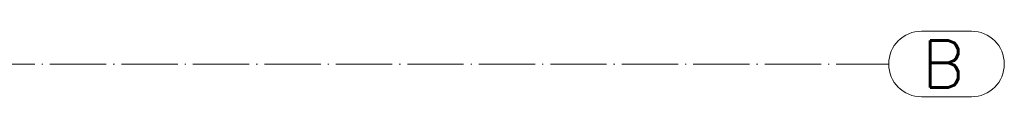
# Paper-space layout 'Layout1' of a CAD drawing. Extents: x -2 to 1033, y -36 to 596.
# Tile 52 of 89: x 493 to 598, y 307 to 314. Entities that reach past the tile are written whole.
import ezdxf

# ---------------------------------------------------------------- set-up
doc = ezdxf.new("R2010")
doc.units = 0
doc.linetypes.add('ACAD_ISO04W100', pattern=[30.5, 24, -3, 0.5, -3])
doc.linetypes.add('HP_01_CER_B', pattern=[8, 5, -1, 1, -1])
doc.layers.add('SS_1.ET-HALA_TaO-RASTR', color=7, linetype='HP_01_CER_B', lineweight=13)
doc.styles.add('romans.shx', font='romans.shx', dxfattribs={"height": 5})

psp = doc.layouts.get("Layout1")

# ---------------------------------------------------------------- linework, layer by layer
at = {"layer": 'SS_1.ET-HALA_TaO-RASTR', "linetype": 'Continuous', "ltscale": 0.25}
for p, q in [((594.5625, 314.2914), (589.2292, 314.2914)), ((589.2292, 307.2914), (594.5625, 307.2914))]:
    psp.add_line(p, q, dxfattribs=at)
at = {"layer": 'SS_1.ET-HALA_TaO-RASTR', "linetype": 'ACAD_ISO04W100', "ltscale": 0.25}
for p, q in [((46.3907, 310.7914), (580.7302, 310.7914)), ((580.7302, 310.7914), (580.7292, 310.7914)), ((580.7292, 310.7914), (585.7292, 310.7914))]:
    psp.add_line(p, q, dxfattribs=at)
at = {"layer": 'SS_1.ET-HALA_TaO-RASTR', "linetype": 'Continuous', "ltscale": 0.25}
for centre, start, end in [((589.2292, 310.7914), 90, 270), ((594.5625, 310.7914), 270, 90)]:
    psp.add_arc(centre, 3.5, start, end, dxfattribs=at)

# ---------------------------------------------------------------- texts
at = {"layer": 'SS_1.ET-HALA_TaO-RASTR', "color": 7, "style": 'romans.shx'}
psp.add_text('B', height=5, dxfattribs=at).set_placement((589.2864, 308.2914))

doc.saveas('drawing.dxf')
